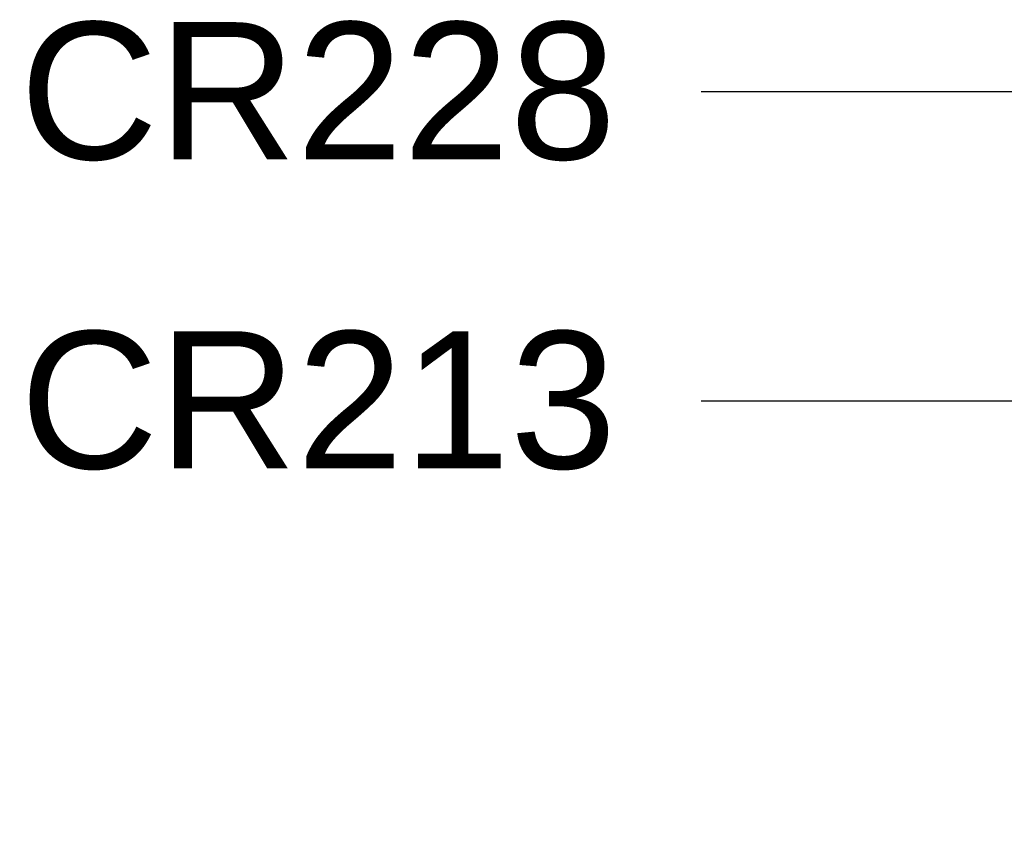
# Model space of a CAD drawing. Header units: inches. Extents: x 2954 to 6480, y 249 to 2776.
# Tile 54 of 105: x 3046 to 3160, y 2088 to 2183. Entities that reach past the tile are written whole.
import ezdxf
from ezdxf import colors
from ezdxf.entities.mleader import LeaderData, LeaderLine
from ezdxf.math import Vec2, Vec3

# ---------------------------------------------------------------- set-up
doc = ezdxf.new("R2010")
doc.units = ezdxf.units.IN
doc.header["$MEASUREMENT"] = 0
doc.layers.add('LV_PANEL MOUNT', color=7, linetype='Continuous')
doc.styles.get("Standard").update_dxf_attribs({"font": 'arial.ttf'})

msp = doc.modelspace()

# ---------------------------------------------------------------- leaders
at = {"layer": 'LV_PANEL MOUNT'}
ml = msp.add_multileader_mtext('Standard', dxfattribs=at)
ml.set_content('CR228', color=256)
ml.set_leader_properties()
ml.build(insert=Vec2(0, 0))
ml.multileader.update_dxf_attribs({"dogleg_length": 20.76, "arrow_head_size": 20})
ctx = ml.context
ctx.base_point, ctx.char_height, ctx.arrow_head_size, ctx.landing_gap_size, ctx.plane_origin = Vec3(3033.57, 2174.32), 16, 20, 12, Vec3(3093.73, 2149.92)
ctx.attachment_type = 2
notes = []
notes.append((ctx, [(0, (1, 1, 0), (3331.76, 2174.32), (-1, 0), 206.71, [(0, [(3331.76, 2088.44)], 0, [])])]))
ctx.mtext.insert, ctx.mtext.flow_direction = Vec3(3045.57, 2182.45), 5
ml = msp.add_multileader_mtext('Standard', dxfattribs=at)
ml.set_content('CR213', color=256)
ml.set_leader_properties()
ml.build(insert=Vec2(0, 0))
ml.multileader.update_dxf_attribs({"dogleg_length": 20.76, "arrow_head_size": 20})
ctx = ml.context
ctx.base_point, ctx.char_height, ctx.arrow_head_size, ctx.landing_gap_size, ctx.plane_origin = Vec3(3033.6, 2138.26), 16, 20, 12, Vec3(3093.73, 2104.96)
ctx.attachment_type = 2
notes.append((ctx, [(0, (1, 1, 0), (3286.81, 2138.26), (-1, 0), 161.75, [(0, [(3286.81, 2088.44)], 0, [])])]))
ctx.mtext.insert, ctx.mtext.flow_direction = Vec3(3045.6, 2146.4), 5
for ctx, leaders in notes:
    for number, flags, end, landing, length, lines in leaders:
        leader = LeaderData()
        leader.index, (leader.has_last_leader_line, leader.has_dogleg_vector, leader.attachment_direction) = number, flags
        leader.last_leader_point, leader.dogleg_vector, leader.dogleg_length = Vec3(end), Vec3(landing), length
        for number, points, colour, breaks in lines:
            line = LeaderLine()
            line.index, line.vertices, line.color, line.breaks = number, Vec3.list(points), colors.encode_raw_color(colour), breaks
            leader.lines.append(line)
        ctx.leaders.append(leader)

doc.saveas('drawing.dxf')
